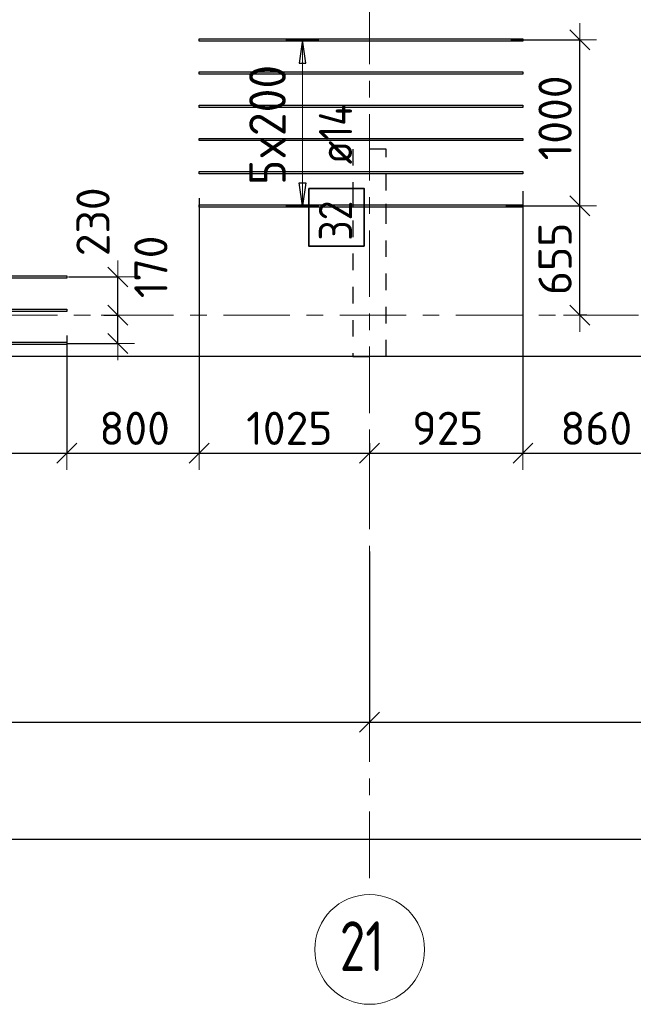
# Model space of a CAD drawing. Header units: metres. Extents: x -38 to 97, y -15 to 21.
# Tile 37 of 132: x 52.84 to 56.54, y -4.15 to 1.78. Entities that reach past the tile are written whole.
import ezdxf

# ---------------------------------------------------------------- set-up
doc = ezdxf.new("R2010")
doc.units = ezdxf.units.M
doc.header["$PDMODE"] = 65
for name, pattern in [('______11', [0.5, 0.4, -0.05, 0, -0.05]), ('______2', [0.0405, 0.03, -0.0105]), ('______5', [1.1, 0.8, -0.1, 0.1, -0.1])]:
    doc.linetypes.add(name, pattern=pattern)
for name, color, linetype, lineweight in [('XR$2$Осевая линия (1)', 7, '______5', 13), ('XR$2$Размерная линия (1)', 7, 'Continuous', 13), ('XR$4$Перекрытие (1)', 7, 'Continuous', 35), ('XR$4$Размерная линия (1)', 7, 'Continuous', 13)]:
    doc.layers.add(name, color=color, linetype=linetype, lineweight=lineweight)
doc.layers.add('XR$4$Арм.стержн.Доп. Арм верхн.зоны Х', color=7, linetype='Continuous', lineweight=35, true_color=0x8c8cff)
doc.layers.add('XR$6$Стена_ бетон несущ.', color=7, linetype='Continuous', lineweight=70, true_color=0xb4b496)
doc.styles.add('ISOCPEUR', font='txt')
doc.dimstyles.new('DIMSTYLE_3', dxfattribs={"dimtxt": 0.2, "dimasz": 0.2, "dimexe": 0, "dimexo": 0, "dimgap": 0.1, "dimtad": 2, "dimdec": 0, "dimlfac": 1000, "dimrnd": 5, "dimzin": 12, "dimdsep": 46, "dimtxsty": 'ISOCPEUR', "dimblk1": 'ALL_ML_STRICH', "dimblk2": 'ALL_ML_STRICH', "dimsah": 1, "dimcen": 0, "dimclrd": 7, "dimclre": 256, "dimclrt": 7, "dimadec": 0, "dimazin": 0, "dimtfac": 1, "dimtdec": 0, "dimtix": 1, "dimtmove": 2, "dimatfit": 3, "dimfxl": 0, "dimtzin": 0, "dimlwd": 0, "dimlwe": -3, "dimarcsym": 0})
doc.dimstyles.new('DIMSTYLE_33', dxfattribs={"dimtxt": 0.2, "dimasz": 0.2, "dimexe": 0, "dimexo": 0, "dimgap": 0.1, "dimtad": 2, "dimdec": 0, "dimlfac": 1000, "dimrnd": 5, "dimzin": 12, "dimdsep": 46, "dimtxsty": 'ISOCPEUR', "dimblk1": 'ALL_ML_STRICH', "dimblk2": 'ALL_ML_STRICH', "dimsah": 1, "dimcen": 0, "dimclrd": 7, "dimclre": 256, "dimclrt": 7, "dimadec": 0, "dimazin": 0, "dimtfac": 1, "dimtdec": 0, "dimtix": 1, "dimtmove": 2, "dimatfit": 3, "dimfxl": 0, "dimtvp": 1.2, "dimtzin": 0, "dimlwd": 0, "dimlwe": -3, "dimarcsym": 0})
doc.dimstyles.new('DIMSTYLE_34', dxfattribs={"dimtxt": 0.2, "dimasz": 0.2, "dimexe": 0, "dimexo": 0, "dimgap": 0.1, "dimtad": 0, "dimdec": 0, "dimlfac": 1000, "dimrnd": 5, "dimzin": 12, "dimdsep": 46, "dimtxsty": 'ISOCPEUR', "dimblk1": 'ALL_ML_STRICH', "dimblk2": 'ALL_ML_STRICH', "dimsah": 1, "dimcen": 0, "dimclrd": 7, "dimclre": 256, "dimclrt": 7, "dimadec": 0, "dimazin": 0, "dimtfac": 1, "dimtdec": 0, "dimtix": 1, "dimtmove": 2, "dimatfit": 3, "dimfxl": 0, "dimtvp": 1.2, "dimtzin": 0, "dimlwd": 0, "dimlwe": -3, "dimarcsym": 0})

# ---------------------------------------------------------------- blocks, each defined once
blk = doc.blocks.new('ALL_ML_STRICH')
at = {"color": 0, "linetype": 'ByBlock', "lineweight": -2}
for p, q in [((-0.3, -0.3), (0.3, 0.3)), ((0, -0.5), (0, 0.5)), ((-1, 0), (0.5, 0))]:
    blk.add_line(p, q, dxfattribs=at)
blk = doc.blocks.new('*D12')
at = {"layer": 'DEFPOINTS', "color": 7, "linetype": 'Continuous', "lineweight": 13, "transparency": 33554687}
for p in [(0.5, -3.1033), (61.6, -3.1401), (0.5, -3.1563)]:
    blk.add_point(p, dxfattribs=at)
at = {"layer": 'XR$2$Размерная линия (1)', "color": 9, "linetype": 'Continuous', "lineweight": -2, "true_color": 0xc7c7c7, "transparency": 33554687}
for p, q in [((0.5, -3.1233), (0.5, -3.1563)), ((61.6, -3.1563), (61.6, -3.1563))]:
    blk.add_line(p, q, dxfattribs=at)
at = {"layer": 'XR$2$Размерная линия (1)', "color": 7, "linetype": 'Continuous', "lineweight": -2, "transparency": 33554687}
blk.add_line((0.5, -3.1563), (61.6, -3.1563), dxfattribs=at)
at = {"layer": 'XR$2$Размерная линия (1)', "color": 7, "linetype": 'Continuous', "lineweight": 13, "transparency": 33554687, "xscale": 0.2, "yscale": 0.2, "zscale": 0.2, "rotation": 180}
blk.add_blockref('ALL_ML_STRICH', (0.5, -3.1563), dxfattribs=at)
at = {"layer": 'XR$2$Размерная линия (1)', "color": 7, "linetype": 'Continuous', "lineweight": 13, "transparency": 33554687, "xscale": 0.2, "yscale": 0.2, "zscale": 0.2}
blk.add_blockref('ALL_ML_STRICH', (61.6, -3.1563), dxfattribs=at)
at = {"layer": 'XR$2$Размерная линия (1)', "color": 7, "linetype": 'Continuous', "lineweight": 13, "transparency": 33554687, "insert": (31.1, -3.0063), "char_height": 0.2, "width": 1, "attachment_point": 5, "style": 'ISOCPEUR'}
blk.add_mtext('\\A1;{61100}', dxfattribs=at)
blk = doc.blocks.new('*D24')
at = {"layer": 'DEFPOINTS', "color": 7, "linetype": 'Continuous', "lineweight": 13, "transparency": 33554687}
for p in [(54.95, -1.4027), (48.15, -1.6059), (48.15, -2.452)]:
    blk.add_point(p, dxfattribs=at)
at = {"layer": 'XR$2$Размерная линия (1)', "color": 9, "linetype": 'Continuous', "lineweight": -2, "true_color": 0xc7c7c7, "transparency": 33554687}
for p, q in [((54.95, -1.4227), (54.95, -2.452)), ((48.15, -1.6259), (48.15, -2.452))]:
    blk.add_line(p, q, dxfattribs=at)
at = {"layer": 'XR$2$Размерная линия (1)', "color": 7, "linetype": 'Continuous', "lineweight": -2, "transparency": 33554687}
blk.add_line((48.15, -2.452), (54.95, -2.452), dxfattribs=at)
at = {"layer": 'XR$2$Размерная линия (1)', "color": 7, "linetype": 'Continuous', "lineweight": 13, "transparency": 33554687, "xscale": 0.2, "yscale": 0.2, "zscale": 0.2, "rotation": 180}
blk.add_blockref('ALL_ML_STRICH', (48.15, -2.452), dxfattribs=at)
at = {"layer": 'XR$2$Размерная линия (1)', "color": 7, "linetype": 'Continuous', "lineweight": 13, "transparency": 33554687, "xscale": 0.2, "yscale": 0.2, "zscale": 0.2}
blk.add_blockref('ALL_ML_STRICH', (54.95, -2.452), dxfattribs=at)
at = {"layer": 'XR$2$Размерная линия (1)', "color": 7, "linetype": 'Continuous', "lineweight": 13, "transparency": 33554687, "insert": (51.56, -2.302), "char_height": 0.2, "width": 0.8, "attachment_point": 5, "style": 'ISOCPEUR'}
blk.add_mtext('\\A1;{6800}', dxfattribs=at)
blk = doc.blocks.new('*D25')
at = {"layer": 'DEFPOINTS', "color": 7, "linetype": 'Continuous', "lineweight": 13, "transparency": 33554687}
for p in [(61.6, -1.033), (54.95, -1.4027), (54.95, -2.452)]:
    blk.add_point(p, dxfattribs=at)
at = {"layer": 'XR$2$Размерная линия (1)', "color": 9, "linetype": 'Continuous', "lineweight": -2, "true_color": 0xc7c7c7, "transparency": 33554687}
for p, q in [((61.6, -1.053), (61.6, -2.452)), ((54.95, -1.4227), (54.95, -2.452))]:
    blk.add_line(p, q, dxfattribs=at)
at = {"layer": 'XR$2$Размерная линия (1)', "color": 7, "linetype": 'Continuous', "lineweight": -2, "transparency": 33554687}
blk.add_line((54.95, -2.452), (61.6, -2.452), dxfattribs=at)
at = {"layer": 'XR$2$Размерная линия (1)', "color": 7, "linetype": 'Continuous', "lineweight": 13, "transparency": 33554687, "xscale": 0.2, "yscale": 0.2, "zscale": 0.2, "rotation": 180}
blk.add_blockref('ALL_ML_STRICH', (54.95, -2.452), dxfattribs=at)
at = {"layer": 'XR$2$Размерная линия (1)', "color": 7, "linetype": 'Continuous', "lineweight": 13, "transparency": 33554687, "xscale": 0.2, "yscale": 0.2, "zscale": 0.2}
blk.add_blockref('ALL_ML_STRICH', (61.6, -2.452), dxfattribs=at)
at = {"layer": 'XR$2$Размерная линия (1)', "color": 7, "linetype": 'Continuous', "lineweight": 13, "transparency": 33554687, "insert": (58.285, -2.302), "char_height": 0.2, "width": 0.8, "attachment_point": 5, "style": 'ISOCPEUR'}
blk.add_mtext('\\A1;{6650}', dxfattribs=at)
blk = doc.blocks.new('*D429')
at = {"layer": 'DEFPOINTS', "color": 7, "linetype": 'Continuous', "lineweight": 13, "transparency": 33554687}
for p in [(50.1763, -0.0943), (53.1263, -0.1024), (50.1763, -0.8318)]:
    blk.add_point(p, dxfattribs=at)
at = {"layer": 'XR$4$Размерная линия (1)', "color": 9, "linetype": 'Continuous', "lineweight": -2, "true_color": 0xc7c7c7, "transparency": 33554687}
for p, q in [((50.1763, -0.1143), (50.1763, -0.8318)), ((53.1263, -0.1224), (53.1263, -0.8318))]:
    blk.add_line(p, q, dxfattribs=at)
at = {"layer": 'XR$4$Размерная линия (1)', "color": 7, "linetype": 'Continuous', "lineweight": -2, "transparency": 33554687}
blk.add_line((50.1763, -0.8318), (53.1263, -0.8318), dxfattribs=at)
at = {"layer": 'XR$4$Размерная линия (1)', "color": 7, "linetype": 'Continuous', "lineweight": 13, "transparency": 33554687, "xscale": 0.2, "yscale": 0.2, "zscale": 0.2, "rotation": 180}
blk.add_blockref('ALL_ML_STRICH', (50.1763, -0.8318), dxfattribs=at)
at = {"layer": 'XR$4$Размерная линия (1)', "color": 7, "linetype": 'Continuous', "lineweight": 13, "transparency": 33554687, "xscale": 0.2, "yscale": 0.2, "zscale": 0.2}
blk.add_blockref('ALL_ML_STRICH', (53.1263, -0.8318), dxfattribs=at)
at = {"layer": 'XR$4$Размерная линия (1)', "color": 7, "linetype": 'Continuous', "lineweight": 13, "transparency": 33554687, "insert": (51.6613, -0.6818), "char_height": 0.2, "width": 0.8, "attachment_point": 5, "style": 'ISOCPEUR'}
blk.add_mtext('\\A1;{2950}', dxfattribs=at)
blk = doc.blocks.new('*D430')
at = {"layer": 'DEFPOINTS', "color": 7, "linetype": 'Continuous', "lineweight": 13, "transparency": 33554687}
for p in [(53.9239, 0.7248), (53.1263, -0.1024), (53.1263, -0.8318)]:
    blk.add_point(p, dxfattribs=at)
at = {"layer": 'XR$4$Размерная линия (1)', "color": 9, "linetype": 'Continuous', "lineweight": -2, "true_color": 0xc7c7c7, "transparency": 33554687}
for p, q in [((53.9239, 0.7048), (53.9239, -0.8318)), ((53.1263, -0.1224), (53.1263, -0.8318))]:
    blk.add_line(p, q, dxfattribs=at)
at = {"layer": 'XR$4$Размерная линия (1)', "color": 7, "linetype": 'Continuous', "lineweight": -2, "transparency": 33554687}
blk.add_line((53.1263, -0.8318), (53.9239, -0.8318), dxfattribs=at)
at = {"layer": 'XR$4$Размерная линия (1)', "color": 7, "linetype": 'Continuous', "lineweight": 13, "transparency": 33554687, "xscale": 0.2, "yscale": 0.2, "zscale": 0.2, "rotation": 180}
blk.add_blockref('ALL_ML_STRICH', (53.1263, -0.8318), dxfattribs=at)
at = {"layer": 'XR$4$Размерная линия (1)', "color": 7, "linetype": 'Continuous', "lineweight": 13, "transparency": 33554687, "xscale": 0.2, "yscale": 0.2, "zscale": 0.2}
blk.add_blockref('ALL_ML_STRICH', (53.9239, -0.8318), dxfattribs=at)
at = {"layer": 'XR$4$Размерная линия (1)', "color": 7, "linetype": 'Continuous', "lineweight": 13, "transparency": 33554687, "insert": (53.5351, -0.6818), "char_height": 0.2, "width": 0.6, "attachment_point": 5, "style": 'ISOCPEUR'}
blk.add_mtext('\\A1;{800}', dxfattribs=at)
blk = doc.blocks.new('*D431')
at = {"layer": 'DEFPOINTS', "color": 7, "linetype": 'Continuous', "lineweight": 13, "transparency": 33554687}
for p in [(53.9239, 0.7248), (54.95, -0.7512), (53.9239, -0.8318)]:
    blk.add_point(p, dxfattribs=at)
at = {"layer": 'XR$4$Размерная линия (1)', "color": 9, "linetype": 'Continuous', "lineweight": -2, "true_color": 0xc7c7c7, "transparency": 33554687}
for p, q in [((53.9239, 0.7048), (53.9239, -0.8318)), ((54.95, -0.7712), (54.95, -0.8318))]:
    blk.add_line(p, q, dxfattribs=at)
at = {"layer": 'XR$4$Размерная линия (1)', "color": 7, "linetype": 'Continuous', "lineweight": -2, "transparency": 33554687}
blk.add_line((53.9239, -0.8318), (54.95, -0.8318), dxfattribs=at)
at = {"layer": 'XR$4$Размерная линия (1)', "color": 7, "linetype": 'Continuous', "lineweight": 13, "transparency": 33554687, "xscale": 0.2, "yscale": 0.2, "zscale": 0.2, "rotation": 180}
blk.add_blockref('ALL_ML_STRICH', (53.9239, -0.8318), dxfattribs=at)
at = {"layer": 'XR$4$Размерная линия (1)', "color": 7, "linetype": 'Continuous', "lineweight": 13, "transparency": 33554687, "xscale": 0.2, "yscale": 0.2, "zscale": 0.2}
blk.add_blockref('ALL_ML_STRICH', (54.95, -0.8318), dxfattribs=at)
at = {"layer": 'XR$4$Размерная линия (1)', "color": 7, "linetype": 'Continuous', "lineweight": 13, "transparency": 33554687, "insert": (54.4669, -0.6818), "char_height": 0.2, "width": 0.8, "attachment_point": 5, "style": 'ISOCPEUR'}
blk.add_mtext('\\A1;{1025}', dxfattribs=at)
blk = doc.blocks.new('*D432')
at = {"layer": 'DEFPOINTS', "color": 7, "linetype": 'Continuous', "lineweight": 13, "transparency": 33554687}
for p in [(55.8739, 0.7653), (54.95, -0.7512), (54.95, -0.8318)]:
    blk.add_point(p, dxfattribs=at)
at = {"layer": 'XR$4$Размерная линия (1)', "color": 9, "linetype": 'Continuous', "lineweight": -2, "true_color": 0xc7c7c7, "transparency": 33554687}
for p, q in [((55.8739, 0.7453), (55.8739, -0.8318)), ((54.95, -0.7712), (54.95, -0.8318))]:
    blk.add_line(p, q, dxfattribs=at)
at = {"layer": 'XR$4$Размерная линия (1)', "color": 7, "linetype": 'Continuous', "lineweight": -2, "transparency": 33554687}
blk.add_line((54.95, -0.8318), (55.8739, -0.8318), dxfattribs=at)
at = {"layer": 'XR$4$Размерная линия (1)', "color": 7, "linetype": 'Continuous', "lineweight": 13, "transparency": 33554687, "xscale": 0.2, "yscale": 0.2, "zscale": 0.2, "rotation": 180}
blk.add_blockref('ALL_ML_STRICH', (54.95, -0.8318), dxfattribs=at)
at = {"layer": 'XR$4$Размерная линия (1)', "color": 7, "linetype": 'Continuous', "lineweight": 13, "transparency": 33554687, "xscale": 0.2, "yscale": 0.2, "zscale": 0.2}
blk.add_blockref('ALL_ML_STRICH', (55.8739, -0.8318), dxfattribs=at)
at = {"layer": 'XR$4$Размерная линия (1)', "color": 7, "linetype": 'Continuous', "lineweight": 13, "transparency": 33554687, "insert": (55.4219, -0.6818), "char_height": 0.2, "width": 0.6, "attachment_point": 5, "style": 'ISOCPEUR'}
blk.add_mtext('\\A1;{925}', dxfattribs=at)
blk = doc.blocks.new('*D433')
at = {"layer": 'DEFPOINTS', "color": 7, "linetype": 'Continuous', "lineweight": 13, "transparency": 33554687}
for p in [(55.8739, 0.7653), (56.7363, -0.0933), (55.8739, -0.8318)]:
    blk.add_point(p, dxfattribs=at)
at = {"layer": 'XR$4$Размерная линия (1)', "color": 9, "linetype": 'Continuous', "lineweight": -2, "true_color": 0xc7c7c7, "transparency": 33554687}
for p, q in [((55.8739, 0.7453), (55.8739, -0.8318)), ((56.7363, -0.1133), (56.7363, -0.8318))]:
    blk.add_line(p, q, dxfattribs=at)
at = {"layer": 'XR$4$Размерная линия (1)', "color": 7, "linetype": 'Continuous', "lineweight": -2, "transparency": 33554687}
blk.add_line((55.8739, -0.8318), (56.7363, -0.8318), dxfattribs=at)
at = {"layer": 'XR$4$Размерная линия (1)', "color": 7, "linetype": 'Continuous', "lineweight": 13, "transparency": 33554687, "xscale": 0.2, "yscale": 0.2, "zscale": 0.2, "rotation": 180}
blk.add_blockref('ALL_ML_STRICH', (55.8739, -0.8318), dxfattribs=at)
at = {"layer": 'XR$4$Размерная линия (1)', "color": 7, "linetype": 'Continuous', "lineweight": 13, "transparency": 33554687, "xscale": 0.2, "yscale": 0.2, "zscale": 0.2}
blk.add_blockref('ALL_ML_STRICH', (56.7363, -0.8318), dxfattribs=at)
at = {"layer": 'XR$4$Размерная линия (1)', "color": 7, "linetype": 'Continuous', "lineweight": 13, "transparency": 33554687, "insert": (56.3151, -0.6818), "char_height": 0.2, "width": 0.6, "attachment_point": 5, "style": 'ISOCPEUR'}
blk.add_mtext('\\A1;{860}', dxfattribs=at)
blk = doc.blocks.new('*D444')
at = {"layer": 'DEFPOINTS', "color": 7, "linetype": 'Continuous', "lineweight": 13, "transparency": 33554687}
for p in [(53.3295, 0), (53.1102, -0.1706), (53.4336, -0.1706)]:
    blk.add_point(p, dxfattribs=at)
at = {"layer": 'XR$4$Размерная линия (1)', "color": 9, "linetype": 'Continuous', "lineweight": -2, "true_color": 0xc7c7c7, "transparency": 33554687}
for p, q in [((53.3495, 0), (53.4336, 0)), ((53.1302, -0.1706), (53.4336, -0.1706))]:
    blk.add_line(p, q, dxfattribs=at)
at = {"layer": 'XR$4$Размерная линия (1)', "color": 7, "linetype": 'Continuous', "lineweight": -2, "transparency": 33554687}
blk.add_line((53.4336, -0.1706), (53.4336, 0), dxfattribs=at)
at = {"layer": 'XR$4$Размерная линия (1)', "color": 7, "linetype": 'Continuous', "lineweight": 13, "transparency": 33554687, "xscale": 0.2, "yscale": 0.2, "zscale": 0.2}
for p, rotation in [((53.4336, 0), 90), ((53.4336, -0.1706), 270)]:
    blk.add_blockref('ALL_ML_STRICH', p, dxfattribs=dict(at, rotation=rotation))
at = {"layer": 'XR$4$Размерная линия (1)', "color": 7, "linetype": 'Continuous', "lineweight": 13, "transparency": 33554687, "insert": (53.6331, 0.2902), "char_height": 0.2, "width": 0.6, "attachment_point": 5, "rotation": 90, "style": 'ISOCPEUR'}
blk.add_mtext('\\A1;{170}', dxfattribs=at)
blk = doc.blocks.new('*D445')
at = {"layer": 'DEFPOINTS', "color": 7, "linetype": 'Continuous', "lineweight": 13, "transparency": 33554687}
for p in [(53.1169, 0.2294), (53.3295, 0), (53.4336, 0)]:
    blk.add_point(p, dxfattribs=at)
at = {"layer": 'XR$4$Размерная линия (1)', "color": 9, "linetype": 'Continuous', "lineweight": -2, "true_color": 0xc7c7c7, "transparency": 33554687}
for p, q in [((53.1369, 0.2294), (53.4336, 0.2294)), ((53.3495, 0), (53.4336, 0))]:
    blk.add_line(p, q, dxfattribs=at)
at = {"layer": 'XR$4$Размерная линия (1)', "color": 7, "linetype": 'Continuous', "lineweight": -2, "transparency": 33554687}
blk.add_line((53.4336, 0), (53.4336, 0.2294), dxfattribs=at)
at = {"layer": 'XR$4$Размерная линия (1)', "color": 7, "linetype": 'Continuous', "lineweight": 13, "transparency": 33554687, "xscale": 0.2, "yscale": 0.2, "zscale": 0.2}
for p, rotation in [((53.4336, 0.2294), 90), ((53.4336, 0), 270)]:
    blk.add_blockref('ALL_ML_STRICH', p, dxfattribs=dict(at, rotation=rotation))
at = {"layer": 'XR$4$Размерная линия (1)', "color": 7, "linetype": 'Continuous', "lineweight": 13, "transparency": 33554687, "insert": (53.2845, 0.5615), "char_height": 0.2, "width": 0.6, "attachment_point": 5, "rotation": 90, "style": 'ISOCPEUR'}
blk.add_mtext('\\A1;{230}', dxfattribs=at)
blk = doc.blocks.new('*D446')
at = {"layer": 'DEFPOINTS', "color": 7, "linetype": 'Continuous', "lineweight": 13, "transparency": 33554687}
for p in [(55.7498, 0.6572), (56.217, 0), (56.2792, 0)]:
    blk.add_point(p, dxfattribs=at)
at = {"layer": 'XR$4$Размерная линия (1)', "color": 9, "linetype": 'Continuous', "lineweight": -2, "true_color": 0xc7c7c7, "transparency": 33554687}
for p, q in [((55.7698, 0.6572), (56.217, 0.6572)), ((56.2592, 0), (56.217, 0))]:
    blk.add_line(p, q, dxfattribs=at)
at = {"layer": 'XR$4$Размерная линия (1)', "color": 7, "linetype": 'Continuous', "lineweight": -2, "transparency": 33554687}
blk.add_line((56.217, 0), (56.217, 0.6572), dxfattribs=at)
at = {"layer": 'XR$4$Размерная линия (1)', "color": 7, "linetype": 'Continuous', "lineweight": 13, "transparency": 33554687, "xscale": 0.2, "yscale": 0.2, "zscale": 0.2}
for p, rotation in [((56.217, 0.6572), 90), ((56.217, 0), 270)]:
    blk.add_blockref('ALL_ML_STRICH', p, dxfattribs=dict(at, rotation=rotation))
at = {"layer": 'XR$4$Размерная линия (1)', "color": 7, "linetype": 'Continuous', "lineweight": 13, "transparency": 33554687, "insert": (56.067, 0.3386), "char_height": 0.2, "width": 0.6, "attachment_point": 5, "rotation": 90, "style": 'ISOCPEUR'}
blk.add_mtext('\\A1;{655}', dxfattribs=at)
blk = doc.blocks.new('*D447')
at = {"layer": 'DEFPOINTS', "color": 7, "linetype": 'Continuous', "lineweight": 13, "transparency": 33554687}
for p in [(55.781, 1.6572), (55.7498, 0.6572), (56.217, 0.6572)]:
    blk.add_point(p, dxfattribs=at)
at = {"layer": 'XR$4$Размерная линия (1)', "color": 9, "linetype": 'Continuous', "lineweight": -2, "true_color": 0xc7c7c7, "transparency": 33554687}
for p, q in [((55.801, 1.6572), (56.217, 1.6572)), ((55.7698, 0.6572), (56.217, 0.6572))]:
    blk.add_line(p, q, dxfattribs=at)
at = {"layer": 'XR$4$Размерная линия (1)', "color": 7, "linetype": 'Continuous', "lineweight": -2, "transparency": 33554687}
blk.add_line((56.217, 0.6572), (56.217, 1.6572), dxfattribs=at)
at = {"layer": 'XR$4$Размерная линия (1)', "color": 7, "linetype": 'Continuous', "lineweight": 13, "transparency": 33554687, "xscale": 0.2, "yscale": 0.2, "zscale": 0.2}
for p, rotation in [((56.217, 1.6572), 90), ((56.217, 0.6572), 270)]:
    blk.add_blockref('ALL_ML_STRICH', p, dxfattribs=dict(at, rotation=rotation))
at = {"layer": 'XR$4$Размерная линия (1)', "color": 7, "linetype": 'Continuous', "lineweight": 13, "transparency": 33554687, "insert": (56.067, 1.1872), "char_height": 0.2, "width": 0.8, "attachment_point": 5, "rotation": 90, "style": 'ISOCPEUR'}
blk.add_mtext('\\A1;{1000}', dxfattribs=at)

msp = doc.modelspace()

# ---------------------------------------------------------------- linework, layer by layer
at = {"layer": 'XR$2$Осевая линия (1)', "color": 253, "linetype": '______11', "lineweight": 13, "true_color": 0xa0a0a0, "transparency": 33554687}
for p, q in [((54.95, -3.39), (54.95, 8.98)), ((-2.63, 0), (62.6, 0))]:
    msp.add_line(p, q, dxfattribs=at)
at = {"layer": 'XR$2$Осевая линия (1)', "color": 7, "linetype": 'Continuous', "lineweight": 13, "transparency": 33554687}
msp.add_circle((54.9504, -3.8199), 0.3304, dxfattribs=at)
at = {"layer": 'XR$4$Арм.стержн.Доп. Арм верхн.зоны Х', "color": 253, "linetype": 'Continuous', "lineweight": -3, "true_color": 0xa0a0a0, "transparency": 33554687}
for p, q in [((54.5455, 1.6572), (54.4455, 1.6572)), ((54.5455, 1.6572), (54.6455, 1.6572)), ((54.5455, 0.6572), (54.4455, 0.6572)), ((54.5455, 0.6572), (54.6455, 0.6572))]:
    msp.add_line(p, q, dxfattribs=at)
at = {"layer": 'XR$4$Арм.стержн.Доп. Арм верхн.зоны Х', "color": 7, "linetype": 'Continuous', "lineweight": 25, "transparency": 33554687}
for p, q in [((54.5455, 1.6572), (54.5255, 1.5172)), ((54.5655, 1.5172), (54.5455, 1.6572)), ((54.5255, 1.5172), (54.5655, 1.5172)), ((54.5455, 0.6572), (54.5255, 0.7972)), ((54.5255, 0.7972), (54.5655, 0.7972)), ((54.5655, 0.7972), (54.5455, 0.6572))]:
    msp.add_line(p, q, dxfattribs=at)
at = {"layer": 'XR$4$Арм.стержн.Доп. Арм верхн.зоны Х', "color": 7, "linetype": 'Continuous', "lineweight": 13, "transparency": 33554687}
for p, q in [((54.5455, 1.6572), (54.5455, 1.6572)), ((54.5455, 0.6572), (54.5455, 1.6572)), ((54.5455, 0.6572), (54.5455, 0.6572))]:
    msp.add_line(p, q, dxfattribs=at)
at = {"layer": 'XR$4$Арм.стержн.Доп. Арм верхн.зоны Х', "color": 7, "linetype": 'Continuous', "lineweight": 25, "transparency": 33554687}
for points in [[(55.8739, 1.6502), (53.9239, 1.6502), (53.9239, 1.6642), (55.8739, 1.6642), (55.8739, 1.6502)], [(55.8739, 1.4502), (53.9239, 1.4502), (53.9239, 1.4642), (55.8739, 1.4642), (55.8739, 1.4502)], [(55.8739, 1.2502), (53.9239, 1.2502), (53.9239, 1.2642), (55.8739, 1.2642), (55.8739, 1.2502)], [(55.8739, 1.0502), (53.9239, 1.0502), (53.9239, 1.0642), (55.8739, 1.0642), (55.8739, 1.0502)], [(55.8739, 0.8502), (53.9239, 0.8502), (53.9239, 0.8642), (55.8739, 0.8642), (55.8739, 0.8502)], [(55.8739, 0.6502), (53.9239, 0.6502), (53.9239, 0.6642), (55.8739, 0.6642), (55.8739, 0.6502)], [(53.1263, 0.2224), (50.1763, 0.2224), (50.1763, 0.2364), (53.1263, 0.2364), (53.1263, 0.2224)], [(53.1263, 0.0224), (50.1763, 0.0224), (50.1763, 0.0364), (53.1263, 0.0364), (53.1263, 0.0224)], [(53.1263, -0.1776), (50.1763, -0.1776), (50.1763, -0.1636), (53.1263, -0.1636), (53.1263, -0.1776)]]:
    msp.add_lwpolyline(points, dxfattribs=at)
at = {"layer": 'XR$4$Арм.стержн.Доп. Арм верхн.зоны Х', "color": 7, "linetype": 'Continuous', "lineweight": 35, "transparency": 33554687}
msp.add_lwpolyline([(54.9183, 0.4148), (54.9183, 0.7614), (54.585, 0.7614), (54.585, 0.4148), (54.9183, 0.4148)], dxfattribs=at)
at = {"layer": 'XR$4$Перекрытие (1)', "color": 7, "linetype": 'Continuous', "lineweight": 25, "transparency": 33554687}
msp.add_line((61.85, -0.2498), (32.725, -0.2498), dxfattribs=at)
at = {"layer": 'XR$6$Стена_ бетон несущ.', "color": 253, "linetype": '______2', "lineweight": -3, "true_color": 0xa0a0a0, "transparency": 33554687}
for p, q in [((55.05, 1), (54.85, 1)), ((54.85, 1), (54.85, 0.75)), ((55.05, 0.75), (55.05, 1)), ((54.85, 0.75), (54.85, 0.57)), ((55.05, 0.57), (55.05, 0.75)), ((54.85, 0.57), (54.85, -0.25)), ((55.05, -0.25), (55.05, 0.57)), ((54.85, -0.25), (55.05, -0.25))]:
    msp.add_line(p, q, dxfattribs=at)

# ---------------------------------------------------------------- texts
at = {"layer": 'XR$2$Осевая линия (1)', "color": 7, "linetype": 'Continuous', "lineweight": 13, "transparency": 33554687, "insert": (54.7704, -3.9504), "char_height": 0.3, "width": 0.472281, "attachment_point": 7, "style": 'ISOCPEUR'}
msp.add_mtext('\\W0.75;21', dxfattribs=at)
at = {"layer": 'XR$4$Арм.стержн.Доп. Арм верхн.зоны Х', "color": 7, "linetype": 'Continuous', "lineweight": 13, "transparency": 33554687, "insert": (54.4455, 0.7832), "char_height": 0.22, "width": 0.873359, "attachment_point": 7, "rotation": 90, "style": 'ISOCPEUR'}
msp.add_mtext('\\W0.95;5x200', dxfattribs=at)
at = {"layer": 'XR$4$Арм.стержн.Доп. Арм верхн.зоны Х', "color": 7, "linetype": 'Continuous', "lineweight": 25, "transparency": 33554687, "char_height": 0.2, "attachment_point": 7, "rotation": 90, "style": 'ISOCPEUR'}
for s, insert, width in [('\\W0.89; ø14 ', (54.845, 0.7948), 0.769432), ('\\W0.87;32', (54.845, 0.4481), 0.367208)]:
    msp.add_mtext(s, dxfattribs=dict(at, insert=insert, width=width))

# ---------------------------------------------------------------- dimensions: what is measured, and where the dimension line sits
at = {"layer": 'XR$2$Размерная линия (1)', "color": 7, "linetype": 'Continuous', "lineweight": 13, "transparency": 33554687}
for base, p1, p2, picture, middle in [((61.6, -2.452), (54.95, -1.4227), (61.6, -1.053), '*D25', (58.285, -2.302)), ((54.95, -2.452), (48.15, -1.6259), (54.95, -1.4227), '*D24', (51.56, -2.302)), ((61.6, -3.1563), (0.5, -3.1233), (61.6, -3.1563), '*D12', (31.1, -3.0063))]:
    dim = msp.add_linear_dim(base=base, p1=p1, p2=p2, dimstyle='DIMSTYLE_3', override={"dimpost": '<>', "dimclrd": 7, "dimclre": 9, "dimclrt": 7, "dimlwd": 0, "dimlwe": 65533}, dxfattribs=at)
    dim.commit()
    dim.dimension.update_dxf_attribs({"geometry": picture, "text_midpoint": middle, "dimtype": 160})
at = {"layer": 'XR$4$Размерная линия (1)', "color": 7, "linetype": 'Continuous', "lineweight": 13, "transparency": 33554687}
for base, p1, p2, dimstyle, picture, middle in [((56.217, 1.6572), (55.7698, 0.6572), (55.801, 1.6572), 'DIMSTYLE_3', '*D447', (56.067, 1.1872)), ((53.4336, 0.2294), (53.3495, 0), (53.1369, 0.2294), 'DIMSTYLE_33', '*D445', (53.2845, 0.5615)), ((56.217, 0.6572), (56.2592, 0), (55.7698, 0.6572), 'DIMSTYLE_3', '*D446', (56.067, 0.3386)), ((53.4336, 0), (53.1302, -0.1706), (53.3495, 0), 'DIMSTYLE_34', '*D444', (53.6331, 0.2902))]:
    dim = msp.add_linear_dim(base=base, p1=p1, p2=p2, angle=90, dimstyle=dimstyle, override={"dimpost": '<>', "dimclrd": 7, "dimclre": 9, "dimclrt": 7, "dimlwd": 0, "dimlwe": 65533}, dxfattribs=at)
    dim.commit()
    dim.dimension.update_dxf_attribs({"geometry": picture, "text_midpoint": middle, "dimtype": 160})
for base, p1, p2, picture, middle in [((53.9239, -0.8318), (53.1263, -0.1224), (53.9239, 0.7048), '*D430', (53.5351, -0.6818)), ((54.95, -0.8318), (53.9239, 0.7048), (54.95, -0.7712), '*D431', (54.4669, -0.6818)), ((55.8739, -0.8318), (54.95, -0.7712), (55.8739, 0.7453), '*D432', (55.4219, -0.6818)), ((56.7363, -0.8318), (55.8739, 0.7453), (56.7363, -0.1133), '*D433', (56.3151, -0.6818)), ((53.1263, -0.8318), (50.1763, -0.1143), (53.1263, -0.1224), '*D429', (51.6613, -0.6818))]:
    dim = msp.add_linear_dim(base=base, p1=p1, p2=p2, dimstyle='DIMSTYLE_3', override={"dimpost": '<>', "dimclrd": 7, "dimclre": 9, "dimclrt": 7, "dimlwd": 0, "dimlwe": 65533}, dxfattribs=at)
    dim.commit()
    dim.dimension.update_dxf_attribs({"geometry": picture, "text_midpoint": middle, "dimtype": 160})

doc.saveas('drawing.dxf')
